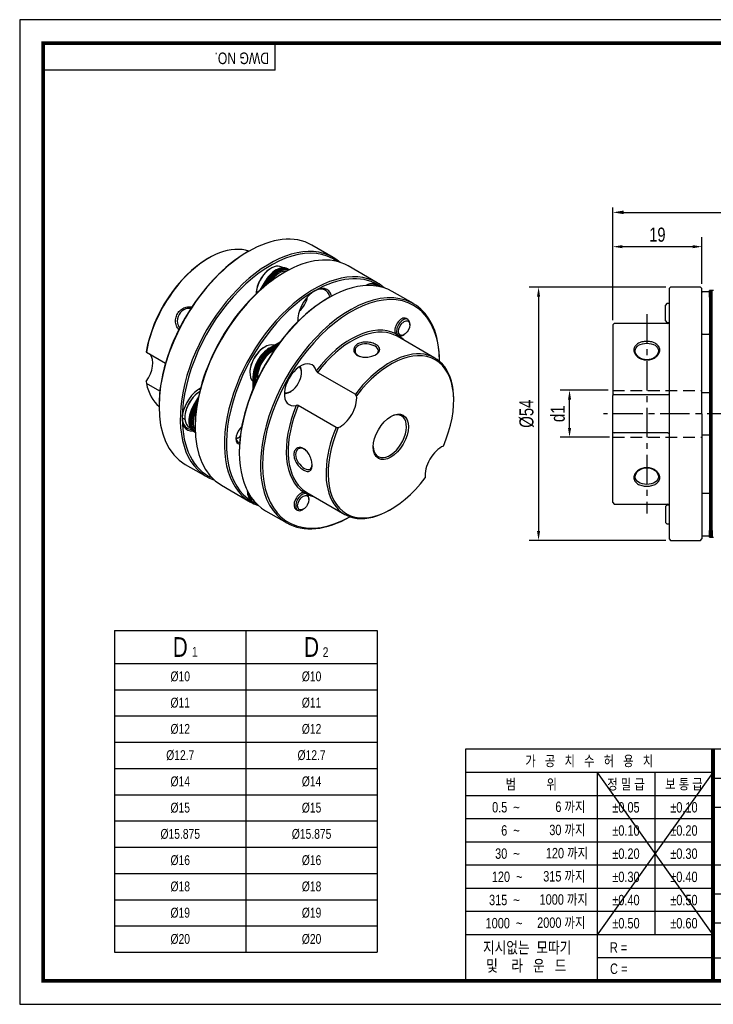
# Model space of a CAD drawing. Header units: millimetres. Extents: x 0 to 297, y 0 to 210.
# Tile 1 of 2: x 0 to 148, y 0 to 210. Entities that reach past the tile are written whole.
import ezdxf
from ezdxf.enums import TextEntityAlignment as Align

# ---------------------------------------------------------------- set-up
doc = ezdxf.new("R2010")
doc.units = ezdxf.units.MM
doc.header["$LTSCALE"] = 5
for name, pattern in [('CENTER', [2, 1.25, -0.25, 0.25, -0.25]), ('CENTER2', [1.125, 0.75, -0.125, 0.125, -0.125]), ('DASHED', [0.75, 0.5, -0.25]), ('HIDDEN', [0.375, 0.25, -0.125]), ('PHANTOM2', [1.25, 0.625, -0.125, 0.125, -0.125, 0.125, -0.125])]:
    doc.linetypes.add(name, pattern=pattern)
doc.layers.get('0').update_dxf_attribs({"linetype": 'CONTINUOUS'})
doc.layers.get('Defpoints').update_dxf_attribs({"linetype": 'CONTINUOUS'})
for name, color, linetype in [('BM', 2, 'CONTINUOUS'), ('C', 1, 'CENTER2'), ('CT', 1, 'CENTER'), ('D', 7, 'CONTINUOUS'), ('H', 3, 'HIDDEN'), ('HD', 4, 'DASHED'), ('P', 4, 'PHANTOM2')]:
    doc.layers.add(name, color=color, linetype=linetype)
doc.styles.get("Standard").update_dxf_attribs({"font": 'Gulim.ttf', "width": 0.8, "height": 3})
doc.dimstyles.new('LIM', dxfattribs={"dimtxt": 2, "dimasz": 2, "dimexe": 2, "dimexo": 1, "dimgap": 1, "dimtad": 1, "dimdec": 3, "dimzin": 9, "dimdsep": 46, "dimtxsty": 'Standard', "dimcen": 3, "dimclrd": 1, "dimclre": 1, "dimadec": 0, "dimazin": 0, "dimtfac": 1, "dimtdec": 3, "dimtmove": 0, "dimatfit": 3, "dimfxl": 0, "dimtolj": 1, "dimtzin": 0, "dimarcsym": 0})
doc.dimstyles.get("Standard").update_dxf_attribs({"dimtxt": 0.18, "dimasz": 0.18, "dimexe": 0.18, "dimexo": 0.0625, "dimgap": 0.09, "dimtad": 0, "dimtih": 1, "dimtoh": 1, "dimdec": 4, "dimzin": 0, "dimdsep": 46, "dimtxsty": 'Standard', "dimcen": 0.09, "dimadec": 0, "dimazin": 0, "dimtfac": 1, "dimtdec": 4, "dimtofl": 0, "dimtmove": 0, "dimatfit": 3, "dimfxl": 0, "dimtolj": 1, "dimtzin": 0, "dimarcsym": 0})

# ---------------------------------------------------------------- blocks, each defined once
blk = doc.blocks.new('*D172')
at = {"color": 1, "lineweight": -2, "ltscale": 25.4}
for p, q in [((126.46, 145.9), (126.46, 163.59)), ((145.46, 153.65), (145.46, 163.59)), ((143.46, 161.59), (128.46, 161.59))]:
    blk.add_line(p, q, dxfattribs=at)
at = {"color": 1, "ltscale": 25.4}
for points in [[(128.46, 161.92), (128.46, 161.26), (126.46, 161.59)], [(143.46, 161.92), (143.46, 161.26), (145.46, 161.59)]]:
    blk.add_solid(points, dxfattribs=at)
at = {"layer": 'Defpoints', "color": 0, "ltscale": 25.4}
for p in [(126.46, 161.59), (145.46, 152.65), (126.46, 144.9)]:
    blk.add_point(p, dxfattribs=at)
at = {"color": 0, "ltscale": 25.4, "insert": (135.96, 164.13), "char_height": 3, "attachment_point": 5}
blk.add_mtext('\\A1;19', dxfattribs=at)
blk = doc.blocks.new('*D173')
at = {"color": 1, "lineweight": -2, "ltscale": 25.4}
for p, q in [((137.76, 152.95), (108.63, 152.95)), ((110.63, 150.95), (110.63, 100.95)), ((137.76, 98.95), (108.63, 98.95))]:
    blk.add_line(p, q, dxfattribs=at)
at = {"color": 1, "ltscale": 25.4}
for points in [[(110.3, 150.95), (110.96, 150.95), (110.63, 152.95)], [(110.3, 100.95), (110.96, 100.95), (110.63, 98.95)]]:
    blk.add_solid(points, dxfattribs=at)
at = {"layer": 'Defpoints', "color": 0, "ltscale": 25.4}
for p in [(138.76, 152.95), (110.63, 98.95), (138.76, 98.95)]:
    blk.add_point(p, dxfattribs=at)
at = {"color": 0, "ltscale": 25.4, "insert": (108.09, 125.95), "char_height": 3, "attachment_point": 5, "rotation": 90}
blk.add_mtext('\\A1;{\\f??|b0|i0|c0|p49;%%c}54', dxfattribs=at)
blk = doc.blocks.new('*D174')
at = {"color": 1, "lineweight": -2, "ltscale": 25.4}
for p, q in [((125.46, 130.95), (115.23, 130.95)), ((117.23, 122.95), (117.23, 128.95)), ((125.76, 120.95), (115.23, 120.95))]:
    blk.add_line(p, q, dxfattribs=at)
at = {"color": 1, "ltscale": 25.4}
for points in [[(116.9, 128.95), (117.57, 128.95), (117.23, 130.95)], [(116.9, 122.95), (117.57, 122.95), (117.23, 120.95)]]:
    blk.add_solid(points, dxfattribs=at)
at = {"layer": 'Defpoints', "color": 0, "ltscale": 25.4}
for p in [(117.23, 130.95), (126.46, 130.95), (126.76, 120.95)]:
    blk.add_point(p, dxfattribs=at)
at = {"color": 0, "ltscale": 25.4, "insert": (114.73, 125.95), "char_height": 3, "attachment_point": 5, "rotation": 90}
blk.add_mtext('\\A1;{\\f??|b0|i0|c0|p49;d1}', dxfattribs=at)
blk = doc.blocks.new('*D178')
at = {"layer": 'D', "color": 1, "lineweight": -2}
for p, q in [((126.46, 145.9), (126.46, 169.91)), ((128.76, 168.91), (179.66, 168.91)), ((181.96, 145.9), (181.96, 169.91))]:
    blk.add_line(p, q, dxfattribs=at)
at = {"layer": 'D', "color": 1}
for points in [[(128.76, 169.29), (128.76, 168.53), (126.46, 168.91)], [(179.66, 169.29), (179.66, 168.53), (181.96, 168.91)]]:
    blk.add_solid(points, dxfattribs=at)
at = {"layer": 'Defpoints', "color": 0}
for p in [(181.96, 168.91), (126.46, 144.9), (181.96, 144.9)]:
    blk.add_point(p, dxfattribs=at)
at = {"layer": 'D', "insert": (154.21, 171.45), "char_height": 3, "attachment_point": 5}
blk.add_mtext('\\A1;55.5', dxfattribs=at)

msp = doc.modelspace()

# ---------------------------------------------------------------- linework, layer by layer
for p, q in [((54.43705, 199.23234), (54.43705, 205)), ((54.43705, 199.23234), (5, 199.23234)), ((20.23277, 79.70604), (76.23277, 79.70604)), ((20.23277, 79.70604), (20.23277, 11.10604)), ((76.23277, 79.70604), (76.23277, 11.10604)), ((95.07575, 54.43705), (95.07575, 5)), ((147.8086, 54.43705), (95.07575, 54.43705)), ((292, 54.43705), (147.8086, 54.43705)), ((147.8086, 54.43705), (147.8086, 5)), ((147.8086, 49.42948), (95.07575, 49.42948)), ((147.8086, 49.42948), (123.09008, 14.82355)), ((123.09008, 49.42948), (147.8086, 14.82355)), ((123.09008, 49.42948), (123.09008, 5)), ((135.44934, 49.42948), (135.44934, 14.82355)), ((147.8086, 48.25742), (292, 48.25742)), ((147.8086, 44.48577), (95.07575, 44.48577)), ((147.8086, 42.07779), (292, 42.07779)), ((147.8086, 39.54207), (95.07575, 39.54207)), ((147.8086, 34.59837), (95.07575, 34.59837)), ((147.8086, 29.65466), (95.07575, 29.65466)), ((147.8086, 29.71852), (292, 29.71852)), ((147.8086, 24.71096), (95.07575, 24.71096)), ((147.8086, 23.53889), (221.96418, 23.53889)), ((147.8086, 19.76725), (95.07575, 19.76725)), ((147.8086, 17.35926), (292, 17.35926)), ((147.8086, 14.82355), (95.07575, 14.82355)), ((20.23277, 11.10604), (76.23277, 11.10604)), ((147.8086, 9.87984), (123.09008, 9.87984)), ((147.8086, 9.87984), (221.96418, 9.87984))]:
    msp.add_line(p, q)
at = {"color": 4}
for p, q in [((48.23277, 79.70604), (48.23277, 11.10604)), ((20.23277, 72.70604), (76.23277, 72.70604))]:
    msp.add_line(p, q, dxfattribs=at)
at = {"color": 1}
for p, q in [((20.23277, 67.10604), (76.23277, 67.10604)), ((20.23277, 61.50604), (76.23277, 61.50604)), ((20.23277, 55.90604), (76.23277, 55.90604)), ((20.23277, 50.30604), (76.23277, 50.30604)), ((20.23277, 44.70604), (76.23277, 44.70604)), ((20.23277, 39.10604), (76.23277, 39.10604)), ((20.23277, 33.50604), (76.23277, 33.50604)), ((20.23277, 27.90604), (76.23277, 27.90604)), ((20.23277, 22.30604), (76.23277, 22.30604)), ((20.23277, 16.70604), (76.23277, 16.70604))]:
    msp.add_line(p, q, dxfattribs=at)
msp.add_lwpolyline([(297, 210), (0, 210), (0, 0), (297, 0)], close=True)
msp.add_lwpolyline([(292, 205, 0.8, 0.8, 0), (5, 205, 0.8, 0.8, 0), (5, 5, 0.8, 0.8, 0), (292, 5, 0.8, 0.8, 0)], format="xyseb", close=True)
at = {"const_width": 0.82395}
msp.add_lwpolyline([(147.8086, 5), (147.8086, 54.43705)], dxfattribs=at)
at = {"layer": 'BM', "ltscale": 25.4}
for p, q in [((66.82396, 159.31345), (62.29847, 161.92624)), ((48.79847, 160.58896), (48.58634, 160.46649)), ((40.31319, 159.16009), (40.10106, 159.03762)), ((53.6068, 156.99638), (53.53609, 156.95555)), ((55.37457, 155.97576), (55.30386, 155.93493)), ((56.08632, 157.08674), (55.8568, 157.21926)), ((56.50594, 156.13906), (56.2938, 156.01658)), ((57.27819, 156.7418), (57.06606, 156.86427)), ((57.27819, 156.7418), (57.43676, 156.65025)), ((76.22848, 153.88375), (70.00594, 157.47633)), ((52.26886, 154.0946), (51.22875, 152.29309)), ((52.48099, 153.97213), (51.80333, 152.7984)), ((51.80333, 152.7984), (52.48099, 153.97213)), ((52.48099, 153.97213), (52.26886, 154.0946)), ((52.35367, 153.26171), (52.69312, 153.84965)), ((52.35367, 153.26171), (52.69312, 153.84965)), ((52.48099, 153.97213), (52.69312, 153.84965)), ((52.69312, 153.84965), (52.90525, 153.72718)), ((52.883, 153.68865), (52.90525, 153.72718)), ((50.42482, 151.56667), (50.42482, 151.54802)), ((83.93594, 149.43384), (79.41046, 152.04663)), ((138.76204, 152.94643), (138.46204, 152.64643)), ((138.46204, 152.64643), (138.46204, 99.24643)), ((145.16204, 152.94643), (138.76204, 152.94643)), ((145.46204, 152.64643), (145.16204, 152.94643)), ((145.46204, 125.94643), (145.46204, 152.64643)), ((145.56204, 151.94643), (145.46204, 151.84643)), ((146.96204, 151.94643), (145.56204, 151.94643)), ((147.06204, 151.84643), (146.96204, 151.94643)), ((147.06204, 150.83856), (147.06204, 152.24363)), ((147.36204, 152.24363), (147.06204, 152.24363)), ((147.36204, 150.83856), (147.36204, 152.24363)), ((147.36204, 150.83856), (147.36204, 152.24363)), ((147.66204, 152.24363), (147.36204, 152.24363)), ((147.66204, 150.83856), (147.66204, 152.24363)), ((147.66204, 150.83856), (147.66204, 152.24363)), ((147.96204, 152.24363), (147.66204, 152.24363)), ((65.91046, 150.70935), (65.69832, 150.58688)), ((137.96204, 149.44643), (137.66204, 149.14643)), ((137.66204, 145.74643), (137.66204, 149.14643)), ((138.46204, 149.44643), (137.96204, 149.44643)), ((147.06204, 150.83856), (147.06204, 129.33856)), ((147.36204, 150.83856), (147.36204, 129.33856)), ((147.36204, 129.33856), (147.36204, 150.83856)), ((147.66204, 129.33856), (147.66204, 150.83856)), ((147.66204, 129.33856), (147.66204, 150.83856)), ((82.75163, 146.07616), (82.39807, 146.28028)), ((83.16584, 144.91565), (83.16584, 145.1606)), ((126.76204, 145.19643), (126.46204, 144.89643)), ((138.16204, 145.19643), (126.76204, 145.19643)), ((137.66204, 145.74643), (137.96204, 145.44643)), ((137.96204, 145.44643), (138.45784, 145.44643)), ((80.36022, 142.83803), (80.75163, 142.61205)), ((81.75163, 142.71111), (81.96376, 142.83359)), ((126.46204, 144.89643), (126.46204, 129.8535)), ((145.46204, 143.04643), (145.56204, 142.94643)), ((145.56204, 142.94643), (146.96204, 142.94643)), ((146.96204, 142.94643), (147.06204, 143.04643)), ((53.18056, 139.93046), (55.53368, 141.28903)), ((53.39269, 139.80798), (55.20904, 140.85666)), ((53.39269, 139.80798), (55.20904, 140.85666)), ((88.54622, 137.82317), (80.4852, 142.4772)), ((27.01297, 139.10734), (26.98929, 139.18504)), ((27.01297, 139.10734), (31.08941, 136.7538)), ((52.26132, 140.21851), (52.19061, 140.17769)), ((53.18056, 139.93046), (53.39269, 139.80798)), ((53.39269, 139.80798), (53.60482, 139.68551)), ((53.60482, 139.68551), (54.89832, 140.43231)), ((53.60482, 139.68551), (54.89832, 140.43231)), ((53.60482, 139.68551), (53.81695, 139.56303)), ((53.81695, 139.56303), (54.60035, 140.01533)), ((53.88766, 139.27954), (53.81695, 139.23872)), ((49.07934, 134.78881), (49.07934, 134.70716)), ((60.07485, 134.68675), (60.07485, 134.9317)), ((63.50311, 134.78253), (71.56413, 130.1285)), ((26.98929, 132.80481), (27.01297, 132.41995)), ((29.87492, 130.7676), (27.01297, 132.41995)), ((49.78842, 131.33795), (49.78842, 134.05511)), ((49.78842, 134.05511), (50.00055, 133.93263)), ((50.00055, 131.83529), (50.00055, 133.93263)), ((50.00055, 131.83529), (50.00055, 133.93263)), ((50.00055, 133.93263), (50.21269, 133.81016)), ((50.21269, 132.31655), (50.21269, 133.81016)), ((50.21269, 132.31655), (50.21269, 133.81016)), ((50.21269, 133.81016), (50.42482, 133.68768)), ((50.42482, 132.78309), (50.42482, 133.68768)), ((50.70568, 133.84984), (50.70568, 133.76819)), ((38.45593, 131.05934), (38.20846, 131.20221)), ((38.34945, 130.63286), (38.33329, 130.62354)), ((57.56462, 130.58385), (57.77675, 130.70633)), ((145.56204, 130.44643), (145.46204, 130.34643)), ((146.96204, 130.44643), (145.56204, 130.44643)), ((147.06204, 130.34643), (146.96204, 130.44643)), ((38.10616, 129.5641), (37.06606, 127.76259)), ((37.95585, 128.81385), (37.27819, 127.64011)), ((37.27819, 127.64011), (37.95585, 128.81385)), ((37.49033, 127.51764), (37.82978, 128.10559)), ((37.49033, 127.51764), (37.82978, 128.10559)), ((71.81547, 129.76619), (71.56413, 130.1285)), ((92.53303, 128.76601), (92.53303, 129.01096)), ((126.76204, 130.0416), (126.46204, 129.8535)), ((126.46204, 122.03935), (126.46204, 129.8535)), ((126.76204, 130.0416), (138.16204, 130.0416)), ((147.06204, 129.33856), (147.06204, 122.55429)), ((147.36204, 129.33856), (147.36204, 122.55429)), ((147.36204, 122.55429), (147.36204, 129.33856)), ((147.66204, 122.55429), (147.66204, 129.33856)), ((147.66204, 122.55429), (147.66204, 129.33856)), ((29.70659, 127.7658), (29.70659, 127.52085)), ((37.27819, 127.64011), (37.06606, 127.76259)), ((37.27819, 127.64011), (37.49033, 127.51764)), ((37.49033, 127.51764), (37.70246, 127.39517)), ((37.70246, 127.39517), (37.72471, 127.4337)), ((67.46895, 123.03545), (59.40794, 127.68948)), ((34.65846, 125.05343), (35.2463, 124.71404)), ((35.22202, 125.23466), (35.22202, 125.15301)), ((36.98979, 124.21404), (36.98979, 124.13239)), ((145.46204, 125.94643), (145.46204, 99.24643)), ((36.154, 123.09301), (36.38352, 122.9605)), ((37.27819, 122.10078), (37.06606, 122.22325)), ((37.27819, 122.10078), (37.43676, 122.00923)), ((37.41405, 123.31589), (37.41405, 123.07094)), ((67.46895, 123.03545), (67.90839, 122.99893)), ((126.46204, 106.99643), (126.46204, 122.03935)), ((126.46204, 122.03935), (126.76204, 121.85125)), ((138.16204, 121.85125), (126.76204, 121.85125)), ((147.06204, 122.55429), (147.06204, 101.05429)), ((147.36204, 122.55429), (147.36204, 101.05429)), ((147.36204, 101.05429), (147.36204, 122.55429)), ((147.66204, 101.05429), (147.66204, 122.55429)), ((147.66204, 101.05429), (147.66204, 122.55429)), ((46.39431, 120.74393), (46.60644, 120.8664)), ((145.46204, 121.54643), (145.56204, 121.44643)), ((145.56204, 121.44643), (146.96204, 121.44643)), ((146.96204, 121.44643), (147.06204, 121.54643)), ((46.81857, 117.88619), (46.81857, 117.64124)), ((35.29847, 115.16087), (39.82396, 112.54808)), ((43.00594, 110.71096), (49.22848, 107.11838)), ((61.25163, 108.83706), (60.86635, 109.0595)), ((61.2352, 109.13522), (69.29622, 104.48119)), ((61.66584, 107.67656), (61.66584, 107.92151)), ((145.56204, 108.94643), (145.46204, 108.84643)), ((146.96204, 108.94643), (145.56204, 108.94643)), ((147.06204, 108.84643), (146.96204, 108.94643)), ((52.41046, 105.28126), (56.93594, 102.66847)), ((58.89807, 105.57709), (59.25163, 105.37296)), ((60.25163, 105.47202), (60.46376, 105.59449)), ((78.92122, 105.43462), (79.13335, 105.55709)), ((126.46204, 106.99643), (126.76204, 106.69643)), ((126.76204, 106.69643), (138.16204, 106.69643)), ((137.96204, 106.44643), (137.66204, 106.14643)), ((137.66204, 106.14643), (137.66204, 102.74643)), ((138.45784, 106.44643), (137.96204, 106.44643)), ((137.66204, 102.74643), (137.96204, 102.44643)), ((137.96204, 102.44643), (138.46204, 102.44643)), ((147.06204, 99.64922), (147.06204, 101.05429)), ((147.36204, 99.64922), (147.36204, 101.05429)), ((147.36204, 101.05429), (147.36204, 99.64922)), ((147.66204, 101.05429), (147.66204, 99.64922)), ((147.66204, 101.05429), (147.66204, 99.64922)), ((138.46204, 99.24643), (138.76204, 98.94643)), ((138.76204, 98.94643), (145.16204, 98.94643)), ((145.16204, 98.94643), (145.46204, 99.24643)), ((145.46204, 100.04643), (145.56204, 99.94643)), ((145.56204, 99.94643), (146.96204, 99.94643)), ((146.96204, 99.94643), (147.06204, 100.04643)), ((147.06204, 99.64922), (147.36204, 99.64922)), ((147.36204, 99.64922), (147.66204, 99.64922)), ((147.66204, 99.64922), (147.96204, 99.64922))]:
    msp.add_line(p, q, dxfattribs=at)
for centre, radius, start, end in [((138.16204, 145.49643), 0.3, 270, 351.4853953), ((80.73888, 143.40647), 0.68163, 218.9657912, 240.2895655), ((63.86711, 135.33645), 0.66282, 198.4645844, 236.6904005), ((59.11022, 127.09729), 0.66282, 63.3096052, 101.5354099), ((60.55721, 108.45079), 0.68174, 59.7136485, 81.0307385), ((138.16204, 106.39643), 0.3, 8.5283538, 90)]:
    msp.add_arc(centre, radius, start, end, dxfattribs=at)
for centre, major_axis, start_param, end_param in [((48.79847, 138.54355), (-13.5, -23.38269), 3.141592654, 6.283185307), ((40.31319, 143.44253), (-9.625, -16.67099), 3.249609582, 5.283412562), ((53.32396, 135.93077), (13.5, 23.38269), 0, 3.259718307), ((53.53609, 135.80829), (-13.35, -23.12288), 3.081116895, 5.497787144), ((56.50594, 134.09365), (-13.5, -23.38269), 3.141592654, 6.283185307), ((48.58634, 138.66603), (13.35, 23.12288), 0.785398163, 2.35619449), ((40.10106, 143.56501), (-9.475, -16.41118), 3.926990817, 5.290119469), ((53.6068, 153.32214), (2.25, 3.89711), 0, 2.338999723), ((54.66746, 152.70977), (2.3986, 4.1545), 0, 1.570796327), ((54.87959, 152.5873), (2.3986, 4.1545), 0, 1.570796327), ((54.87959, 152.5873), (-2.3986, -4.1545), 3.141592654, 4.71238898), ((53.32396, 135.93077), (13.5, 23.38269), 6.165059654, 6.283185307), ((56.2938, 134.21612), (-13.35, -23.12288), 3.926990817, 5.497787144), ((62.72848, 130.50106), (13.5, 23.38269), 0, 3.259718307), ((65.91046, 128.66395), (13.5, 23.38269), 0, 3.141592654), ((53.53609, 153.36297), (-2.2, -3.81051), 3.926990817, 5.497787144), ((55.09172, 152.46482), (-2.3986, -4.1545), 3.164209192, 4.71238898), ((55.09172, 152.46482), (-2.3986, -4.1545), 3.164209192, 4.71238898), ((55.30386, 152.34235), (-2.3986, -4.1545), 3.26040316, 4.71238898), ((55.30386, 152.34235), (-2.2, -3.81051), 3.926990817, 4.583404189), ((55.37457, 152.30152), (2.25, 3.89711), 0.259512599, 1.429514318), ((62.94061, 130.37859), (13.35, 23.12288), 0, 0.785398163), ((73.69061, 148.99813), (-2.6, -4.50333), 2.918849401, 3.903419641), ((73.47848, 149.12061), (-2.45, -4.24352), 3.027616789, 3.831131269), ((62.72848, 130.50106), (13.5, 23.38269), 6.165059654, 6.283185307), ((62.94061, 130.37859), (-13.35, -23.12288), 3.081116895, 3.141592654), ((62.94061, 130.37859), (13.35, 23.12288), 0.785398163, 3.141592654), ((70.43594, 126.05116), (-13.5, -23.38269), 2.358602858, 6.283185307), ((70.64807, 125.92868), (13.35, 23.12288), 0, 3.913204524), ((62.94061, 147.93327), (-2.6, -4.50333), 2.606290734, 5.554656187), ((62.72848, 148.05574), (-2.45, -4.24352), 2.56137897, 3.896828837), ((65.69832, 128.78642), (-13.35, -23.12288), 3.926990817, 4.71238898), ((59.12223, 150.13781), (-1.625, -2.81458), 1.002720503, 2.13887215), ((70.64807, 125.92868), (13.35, 23.12288), 5.511573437, 6.283185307), ((62.72848, 148.05574), (-2.45, -4.24352), 5.527949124, 5.617643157), ((70.64807, 125.92868), (9.775, 16.9308), 0.021677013, 1.351092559), ((81.39807, 144.54823), (-1, -1.73205), 3.141592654, 6.06969095), ((81.75163, 144.3441), (1, 1.73205), 0, 3.926990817), ((81.75163, 144.3441), (1, 1.73205), 5.497787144, 6.283185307), ((70.8602, 125.80621), (-9.625, -16.67099), 3.27877244, 4.498014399), ((70.8602, 125.80621), (-9.625, -16.67099), 3.141592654, 3.27877244), ((52.26132, 136.54428), (2.25, 3.89711), 0.104736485, 3.036856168), ((70.64807, 125.92868), (9.775, 16.9308), 6.107773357, 6.231295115), ((24.89826, 134.78767), (-2.45, -4.24352), 1.433281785, 2.937493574), ((52.19061, 136.5851), (-2.2, -3.81051), 3.926990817, 5.497787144), ((53.18056, 136.01356), (-2.3986, -4.1545), 3.926990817, 5.497787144), ((53.39269, 135.89108), (-2.3986, -4.1545), 3.926990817, 5.497787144), ((53.39269, 135.89108), (-2.3986, -4.1545), 3.926990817, 5.497787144), ((53.60482, 135.76861), (-2.3986, -4.1545), 3.926990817, 5.497787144), ((53.60482, 135.76861), (-2.3986, -4.1545), 3.926990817, 5.497787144), ((53.81695, 135.64613), (-2.3986, -4.1545), 3.926990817, 5.497787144), ((53.88766, 135.60531), (2.25, 3.89711), 0.686045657, 2.455546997), ((53.81695, 135.64613), (-2.2, -3.81051), 3.926990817, 5.497787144), ((78.92122, 121.15218), (-9.625, -16.67099), 2.35619449, 4.498014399), ((79.13335, 121.0297), (-9.475, -16.41118), 1.778464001, 4.504721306), ((59.89807, 132.1352), (2.45, 4.24352), 5.766655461, 9.941307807), ((65.69832, 128.78642), (13.35, 23.12288), 1.570796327, 2.35619449), ((57.77675, 133.35994), (1.625, 2.81458), 3.307434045, 6.117343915), ((57.56462, 133.48242), (1.775, 3.07439), 5.497787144, 5.96258413), ((40.31319, 143.44253), (9.625, 16.67099), 2.570569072, 3.033575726), ((38.33329, 127.03095), (2.6, 4.50333), 0.72852912, 3.540801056), ((38.404, 126.99013), (-2.25, -3.89711), 3.944185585, 6.283185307), ((38.33329, 127.03095), (-2.2, -3.81051), 3.926990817, 5.497787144), ((38.12116, 127.15343), (-2.45, -4.24352), 3.807134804, 3.902095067), ((57.56462, 133.48242), (1.775, 3.07439), 3.462193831, 3.926990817), ((68.38335, 127.23622), (2.45, 4.24352), 3.789476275, 5.635301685), ((39.46466, 126.37776), (2.3986, 4.1545), 1.570796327, 3.141592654), ((39.88893, 126.13281), (-2.3986, -4.1545), 4.71238898, 6.260568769), ((39.88893, 126.13281), (-2.3986, -4.1545), 4.71238898, 6.260568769), ((39.6768, 126.25528), (2.3986, 4.1545), 1.570796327, 3.141592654), ((39.6768, 126.25528), (-2.3986, -4.1545), 4.71238898, 6.283185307), ((40.10106, 126.01033), (-2.3986, -4.1545), 4.71238898, 6.164374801), ((40.17177, 125.96951), (2.25, 3.89711), 1.712078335, 2.882080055), ((40.10106, 126.01033), (-2.2, -3.81051), 4.841373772, 5.497787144), ((70.64807, 125.92868), (-9.775, -16.9308), 4.932092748, 6.261508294), ((70.8602, 125.80621), (9.625, 16.67099), 1.785170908, 3.002188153), ((53.53609, 135.80829), (13.35, 23.12288), 2.35619449, 3.202068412), ((38.12116, 127.15343), (-2.45, -4.24352), 5.522682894, 6.283185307), ((78.92122, 121.15218), (2.5, 4.33013), 2.385761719, 6.283185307), ((78.92122, 121.15218), (2.5, 4.33013), 0, 0.755830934), ((38.12116, 127.15343), (-2.45, -4.24352), 0, 0.317339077), ((47.73781, 121.60125), (-1.15, -1.99186), 4.185658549, 6.283185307), ((79.13335, 121.0297), (9.475, 16.41118), 1.778464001, 4.504721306), ((78.92122, 121.15218), (9.625, 16.67099), 1.785170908, 3.926990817), ((47.52568, 121.72372), (-1, -1.73205), 5.570227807, 6.283185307), ((46.60644, 122.25445), (0.85, 1.47224), 3.513241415, 4.279569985), ((46.39431, 122.37692), (-1, -1.73205), 0.601264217, 0.785398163), ((47.52568, 121.72372), (-1, -1.73205), 0, 0.32363197), ((47.73781, 121.60125), (-1.15, -1.99186), 0, 0.22202349), ((89.88335, 114.82319), (-2.45, -4.24352), 3.789476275, 5.635301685), ((52.19061, 111.75904), (-2.6, -4.50333), 5.52135832, 6.283185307), ((51.97848, 111.88152), (-2.45, -4.24352), 5.593646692, 6.283185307), ((59.89807, 107.30914), (1, 1.73205), 0.213494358, 3.141592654), ((70.8602, 125.80621), (9.625, 16.67099), 3.002188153, 3.141592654), ((51.97848, 111.88152), (-2.45, -4.24352), 0, 0.113975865), ((62.94061, 130.37859), (-13.35, -23.12288), 0, 0.060475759), ((52.19061, 111.75904), (-2.6, -4.50333), 0, 0.222743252), ((60.25163, 107.10501), (-1, -1.73205), 2.35619449, 6.283185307), ((70.64807, 125.92868), (-9.775, -16.9308), 0.051890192, 0.17541195), ((60.25163, 107.10501), (-1, -1.73205), 0, 0.785398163), ((70.43594, 126.05116), (-13.5, -23.38269), 0, 0.782989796)]:
    msp.add_ellipse(centre, major_axis=major_axis, ratio=0.577350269, start_param=start_param, end_param=end_param, dxfattribs=at)
for centre, major_axis in [((81.96376, 144.22163), (-0.85, -1.47224)), ((79.13335, 121.0297), (-2.65, -4.58993)), ((60.46376, 106.98254), (0.85, 1.47224))]:
    msp.add_ellipse(centre, major_axis=major_axis, ratio=0.577350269, dxfattribs=at)
for points, knots in [([(33.94843, 143.94579), (33.83795, 144.05175), (33.53708, 144.41319), (33.21739, 145.19365), (33.21577, 146.27376), (33.59104, 147.32411), (34.3129, 148.174), (35.24919, 148.71235), (36.08485, 148.82497), (36.5486, 148.74512), (36.69566, 148.70243)], [0.0308939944, 0.0308939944, 0.0308939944, 0.0308939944, 0.0621066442, 0.1244800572, 0.1871590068, 0.2500232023, 0.3128766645, 0.3755044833, 0.4379199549, 0.4691432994, 0.4691432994, 0.4691432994, 0.4691432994]), ([(36.49678, 148.40091), (36.15343, 148.4598), (35.17106, 148.38505), (33.75037, 147.23181), (33.46164, 145.42433), (33.88846, 144.53578), (34.11137, 144.26781)], [0.5477684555, 0.5477684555, 0.5477684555, 0.5477684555, 0.6250543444, 0.7499716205, 0.8749526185, 0.9522954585, 0.9522954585, 0.9522954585, 0.9522954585]), ([(138.45886, 145.45106), (138.45828, 145.448), (138.45785, 145.44646), (138.45784, 145.44643), (138.45784, 145.44643), (138.45784, 145.44643)], [0.3409667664, 0.3409667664, 0.3409667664, 0.3409667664, 0.5, 0.5, 0.5015525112, 0.5015525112, 0.5015525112, 0.5015525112]), ([(75.98785, 140.68346), (76.24355, 140.5357), (76.64874, 140.19661), (76.86376, 139.63293), (76.63171, 139.06929), (76.01281, 138.55747), (75.08017, 138.17346), (73.99046, 137.9742), (72.90091, 138.0339), (71.9707, 138.35642), (71.36289, 138.92149), (71.15034, 139.61536), (71.38242, 140.30955), (72.0016, 140.8752), (72.93566, 141.20521), (74.02507, 141.27285), (75.11336, 141.08402), (75.73238, 140.83108), (75.98785, 140.68346)], [0, 0, 0, 0, 0.062106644, 0.124480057, 0.187159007, 0.250023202, 0.312876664, 0.375504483, 0.437919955, 0.500154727, 0.56222868, 0.6245182, 0.687186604, 0.750090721, 0.812995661, 0.87565946, 0.937949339, 1, 1, 1, 1]), ([(75.7746, 140.34767), (75.31325, 140.61404), (74.00818, 141.00929), (72.04896, 140.66493), (71.23655, 139.41133), (71.82461, 138.49912), (72.40901, 138.21655), (72.50313, 138.17842)], [0, 0, 0, 0, 0.1248979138, 0.2499054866, 0.374918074, 0.499831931, 0.5222879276, 0.5222879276, 0.5222879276, 0.5222879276]), ([(133.71204, 137.43229), (133.35025, 137.43243), (132.62528, 137.55624), (131.70312, 138.04968), (131.09669, 138.76725), (130.87469, 139.5663), (131.09668, 140.31876), (131.70339, 140.92275), (132.62663, 141.30312), (133.71412, 141.43979), (134.8013, 141.30338), (135.72149, 140.92177), (136.32746, 140.31785), (136.54966, 139.56471), (136.32631, 138.76528), (135.71903, 138.04857), (134.798, 137.55513), (134.07351, 137.43214), (133.71204, 137.43229)], [0, 0, 0, 0, 0.062106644, 0.124480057, 0.187159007, 0.250023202, 0.312876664, 0.375504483, 0.437919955, 0.500154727, 0.56222868, 0.6245182, 0.687186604, 0.750090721, 0.812995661, 0.87565946, 0.937949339, 1, 1, 1, 1]), ([(133.71204, 137.46136), (134.36451, 137.46134), (135.66994, 137.91508), (136.48261, 139.40641), (135.67231, 140.68529), (133.71359, 141.15242), (131.75315, 140.68665), (130.94183, 139.40773), (131.75258, 137.91599), (133.05879, 137.46138), (133.71204, 137.46136)], [0, 0, 0, 0, 0.124897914, 0.249905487, 0.374918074, 0.499831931, 0.625054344, 0.749971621, 0.874952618, 1, 1, 1, 1]), ([(75.87683, 138.53364), (76.27583, 138.7892), (76.75673, 139.43543), (76.23649, 140.08097), (75.7746, 140.34767)], [0.7595312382, 0.7595312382, 0.7595312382, 0.7595312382, 0.8749526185, 1, 1, 1, 1]), ([(138.16204, 130.0416), (138.24361, 130.0416), (138.32239, 130.06227), (138.43121, 130.12542), (138.46204, 130.16731), (138.46204, 130.20716)], [0, 0, 0, 0, 0.5, 0.5, 1, 1, 1, 1]), ([(138.46204, 121.68569), (138.46204, 121.72553), (138.43177, 121.76711), (138.32183, 121.83091), (138.24364, 121.85125), (138.16204, 121.85125)], [0, 0, 0, 0, 0.5, 0.5, 1, 1, 1, 1]), ([(60.53995, 118.50188), (60.79576, 118.35402), (61.29202, 117.92455), (61.88769, 117.01086), (62.25979, 115.96745), (62.39359, 114.96753), (62.25983, 114.17589), (61.88754, 113.69341), (61.29106, 113.59857), (60.54665, 113.87055), (59.75337, 114.48605), (59.04619, 115.33499), (58.56105, 116.31244), (58.38077, 117.28617), (58.562, 118.10464), (59.04813, 118.65156), (59.75581, 118.81276), (60.28437, 118.6496), (60.53995, 118.50188)], [0, 0, 0, 0, 0.062106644, 0.124480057, 0.187159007, 0.250023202, 0.312876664, 0.375504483, 0.437919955, 0.500154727, 0.56222868, 0.6245182, 0.687186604, 0.750090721, 0.812995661, 0.87565946, 0.937949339, 1, 1, 1, 1]), ([(60.72413, 118.36197), (60.26277, 118.62837), (59.26793, 118.6788), (58.58655, 117.35016), (59.266, 115.48115), (60.75901, 114.07977), (62.00487, 113.88458), (62.3243, 114.62427), (62.34622, 115.09725)], [0, 0, 0, 0, 0.1248979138, 0.2499054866, 0.374918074, 0.499831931, 0.6250543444, 0.7404137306, 0.7404137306, 0.7404137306, 0.7404137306]), ([(133.71204, 110.49853), (133.35025, 110.49864), (132.62528, 110.58971), (131.70312, 110.97036), (131.09669, 111.57451), (130.87469, 112.32721), (131.09668, 113.12609), (131.70339, 113.8435), (132.62663, 114.33658), (133.71412, 114.52238), (134.8013, 114.33691), (135.72149, 113.84228), (136.32746, 113.12505), (136.54966, 112.32559), (136.32631, 111.57277), (135.71903, 110.96948), (134.798, 110.58887), (134.07351, 110.49842), (133.71204, 110.49853)], [0, 0, 0, 0, 0.062106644, 0.124480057, 0.187159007, 0.250023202, 0.312876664, 0.375504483, 0.437919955, 0.500154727, 0.56222868, 0.6245182, 0.687186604, 0.750090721, 0.812995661, 0.87565946, 0.937949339, 1, 1, 1, 1]), ([(133.71204, 110.89596), (134.36451, 110.89594), (135.66994, 111.20618), (136.48261, 112.48402), (135.67231, 113.97587), (133.71359, 114.65896), (131.75315, 113.97761), (130.94183, 112.4854), (131.75258, 111.2068), (133.05879, 110.89597), (133.71204, 110.89596)], [0, 0, 0, 0, 0.124897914, 0.249905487, 0.374918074, 0.499831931, 0.625054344, 0.749971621, 0.874952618, 1, 1, 1, 1])]:
    msp.add_open_spline(points, degree=3, knots=knots, dxfattribs=at)
for points in [[(60.96811, 118.19648), (60.88831, 118.25876), (60.8068, 118.31424), (60.72413, 118.36197)], [(138.45784, 106.44643), (138.45785, 106.44643), (138.45844, 106.44427), (138.45919, 106.43997)]]:
    msp.add_open_spline(points, degree=3, dxfattribs=at)
at = {"layer": 'C'}
msp.add_line((147.8086, 49.42948), (147.8086, 49.39613), dxfattribs=at)
at = {"layer": 'CT'}
for p, q in [((133.71204, 147.19643), (133.71204, 104.69643)), ((152.82685, 125.94643), (124.46204, 125.94643))]:
    msp.add_line(p, q, dxfattribs=at)
at = {"layer": 'H'}
msp.add_line((147.8086, 49.31275), (147.8086, 49.27106), dxfattribs=at)
at = {"layer": 'HD'}
for p, q in [((126.46204, 130.94643), (145.46204, 130.94643)), ((126.46204, 120.94643), (145.46204, 120.94643))]:
    msp.add_line(p, q, dxfattribs=at)
at = {"layer": 'P'}
msp.add_line((147.8086, 49.22104), (147.8086, 49.16267), dxfattribs=at)

# ---------------------------------------------------------------- texts
at = {"color": 0}
for s, insert, char_height, width, attachment_point in [('D', (34.23277, 76.20604), 4.2, 28, 5), ('D', (62.23277, 76.20604), 4.2, 28, 5), ('1', (36.72859, 76.23092), 2.1, 6.3, 1), ('2', (64.59897, 76.15046), 2.1, 3.36, 1), ('%%c10', (34.23277, 69.90604), 2.1, 28, 5), ('%%c10', (62.23277, 69.90604), 2.1, 28, 5), ('%%c11', (34.23277, 64.30604), 2.1, 28, 5), ('%%c11', (62.23277, 64.30604), 2.1, 28, 5), ('%%c12', (34.23277, 58.70604), 2.1, 28, 5), ('%%c12', (62.23277, 58.70604), 2.1, 28, 5), ('%%c12.7', (34.23277, 53.10604), 2.1, 28, 5), ('%%c12.7', (62.23277, 53.10604), 2.1, 28, 5), ('%%c14', (34.23277, 47.50604), 2.1, 28, 5), ('%%c14', (62.23277, 47.50604), 2.1, 28, 5), ('%%c15', (34.23277, 41.90604), 2.1, 28, 5), ('%%c15', (62.23277, 41.90604), 2.1, 28, 5), ('%%c15.875', (34.23277, 36.30604), 2.1, 28, 5), ('%%c15.875', (62.23277, 36.30604), 2.1, 28, 5), ('%%c16', (34.23277, 30.70604), 2.1, 28, 5), ('%%c16', (62.23277, 30.70604), 2.1, 28, 5), ('%%c18', (34.23277, 25.10604), 2.1, 28, 5), ('%%c18', (62.23277, 25.10604), 2.1, 28, 5), ('%%c19', (34.23277, 19.50604), 2.1, 28, 5), ('%%c19', (62.23277, 19.50604), 2.1, 28, 5), ('%%c20', (34.23277, 13.90604), 2.1, 28, 5), ('%%c20', (62.23277, 13.90604), 2.1, 28, 5)]:
    msp.add_mtext(s, dxfattribs=dict(at, insert=insert, char_height=char_height, width=width, attachment_point=attachment_point))
at = {"layer": 'D', "width": 0.8}
msp.add_text('DWG NO.', height=2.471852, rotation=180, dxfattribs=at).set_placement((53.16809, 203.00065))
for s, height, p in [('가   공   치   수   허   용   치', 2.2246672, (121.44218, 51.93326)), ('범          위', 2.2246672, (109.08292, 46.95763)), ('정 밀 급', 2.224667, (129.26971, 46.95763)), ('보 통 급', 2.224667, (141.62897, 46.95763)), ('%%p0.05', 2.224667, (129.26971, 42.01392)), ('%%p0.10', 2.224667, (141.62897, 42.01392)), ('%%p0.10', 2.224667, (129.26971, 37.07022)), ('%%p0.20', 2.224667, (141.62897, 37.07022)), ('%%p0.20', 2.224667, (129.26971, 32.12651)), ('%%p0.30', 2.224667, (141.62897, 32.12651)), ('%%p0.30', 2.224667, (129.26971, 27.18281)), ('%%p0.40', 2.224667, (141.62897, 27.18281)), ('%%p0.40', 2.224667, (129.26971, 22.2391)), ('%%p0.50', 2.224667, (141.62897, 22.2391)), ('%%p0.50', 2.224667, (129.26971, 17.2954)), ('%%p0.60', 2.224667, (141.62897, 17.2954))]:
    msp.add_text(s, height=height, dxfattribs=at).set_placement(p, align=Align.MIDDLE)
at = {"layer": 'D', "linetype": 'ByBlock', "width": 0.8}
for s, height, p in [('지시없는  모따기', 2.471852, (98.78304, 10.86753)), ('및    라   운   드', 2.4718525, (99.46232, 6.99683))]:
    msp.add_text(s, height=height, dxfattribs=at).set_placement(p)
at = {"layer": 'D', "width": 0.8}
for s, p in [('R = ', (125.83895, 10.9999)), ('C = ', (125.87797, 6.47764))]:
    msp.add_text(s, height=2.224667, dxfattribs=at).set_placement(p)
at = {"layer": 'D', "char_height": 2.224667, "attachment_point": 6}
for s, insert, width in [('0.5  ~', (106.61106, 42.01392), 8.2310624), ('6 까지', (120.61823, 42.01392), 9.8035318), ('6  ~', (106.61106, 37.07022), 8.2310216), ('30 까지', (120.61823, 37.07022), 9.8034906), ('120 까지', (121.17583, 32.12651), 12.6524242), ('30  ~', (106.61106, 32.12651), 8.2310216), ('120  ~', (107.1976, 27.18281), 8.9379913), ('315 까지', (120.61823, 27.18281), 12.0977814), ('315  ~', (106.61106, 22.2391), 9.885083), ('1000 까지', (121.14261, 22.2391), 13.3822846), ('2000 까지', (120.61823, 17.2954), 12.974319), ('1000  ~', (107.17041, 17.2954), 14.528725)]:
    msp.add_mtext(s, dxfattribs=dict(at, insert=insert, width=width))

# ---------------------------------------------------------------- dimensions: what is measured, and where the dimension line sits
at = {"ltscale": 25.4}
dim = msp.add_linear_dim(base=(126.46204, 161.5916), p1=(145.46204, 152.64643), p2=(126.46204, 144.89643), dimstyle='LIM', dxfattribs=at)
dim.commit()
dim.dimension.update_dxf_attribs({"geometry": '*D172', "text_midpoint": (135.96204, 164.13355)})
for base, p1, p2, text, picture, middle in [((110.63151, 98.94643), (138.76204, 152.94643), (138.76204, 98.94643), '{\\f??|b0|i0|c0|p49;%%c}<>', '*D173', (108.09156, 125.94643)), ((117.23449, 130.94643), (126.76204, 120.94643), (126.46204, 130.94643), '{\\f??|b0|i0|c0|p49;d1}', '*D174', (114.73449, 125.94643))]:
    dim = msp.add_linear_dim(base=base, p1=p1, p2=p2, angle=90, text=text, dimstyle='LIM', dxfattribs=at)
    dim.commit()
    dim.dimension.update_dxf_attribs({"geometry": picture, "text_midpoint": middle})
at = {"layer": 'D'}
dim = msp.add_linear_dim(base=(181.96204, 168.91035), p1=(126.46204, 144.89643), p2=(181.96204, 144.89643), dimstyle='Standard', override={"dimtxt": 2, "dimasz": 2.3, "dimexe": 1, "dimexo": 1, "dimgap": 1, "dimtad": 1, "dimtih": 0, "dimtoh": 0, "dimzin": 8, "dimcen": 1, "dimclrd": 1, "dimclre": 1, "dimclrt": 256, "dimadec": 4, "dimazin": 2, "dimtfac": 0.5, "dimtix": 1, "dimtofl": 1, "dimtmove": 2, "dimtzin": 8}, dxfattribs=at)
dim.commit()
dim.dimension.update_dxf_attribs({"geometry": '*D178', "text_midpoint": (154.21204, 171.4463)})

doc.saveas('drawing.dxf')
